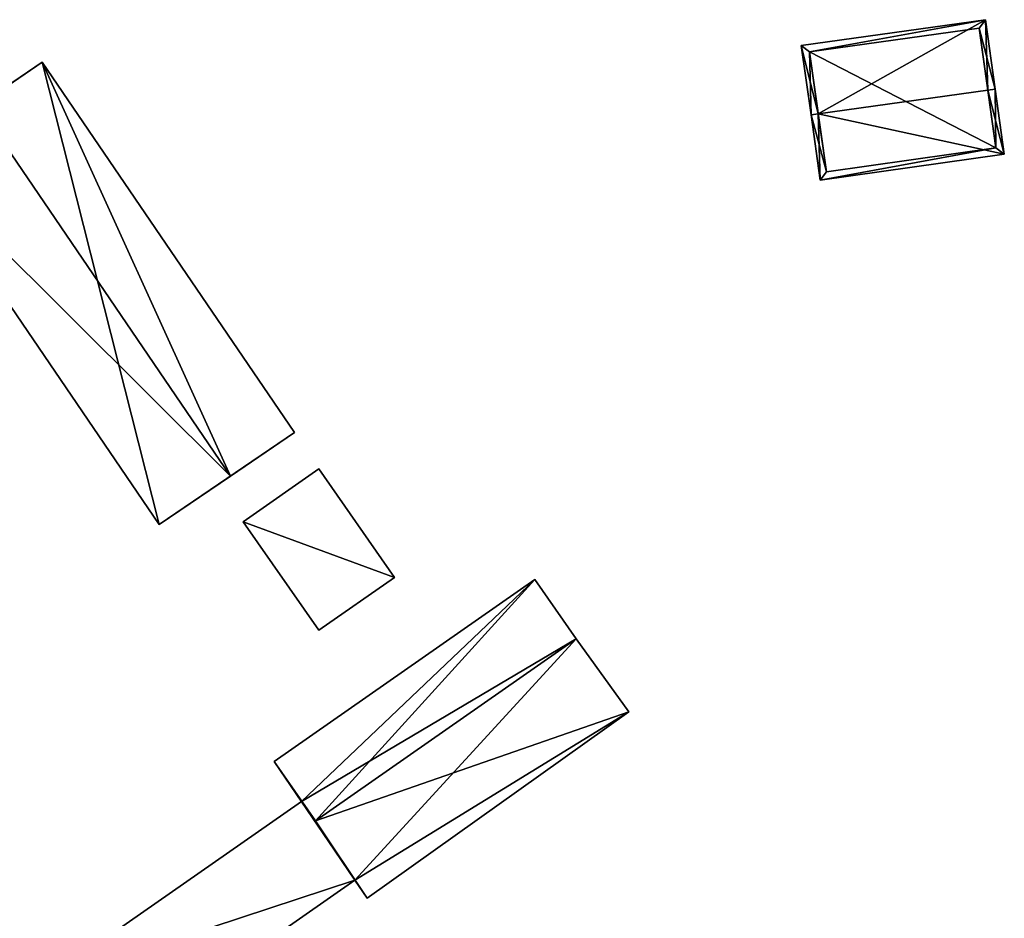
# Model space of a CAD drawing. Header units: inches. Extents: x 2523744 to 2528136, y 1148995 to 1152010.
# Tile 189 of 256: x 2526758 to 2526825, y 1151500 to 1151561. Entities that reach past the tile are written whole.
import ezdxf

# ---------------------------------------------------------------- set-up
doc = ezdxf.new("R2010")
doc.units = ezdxf.units.IN
doc.header["$MEASUREMENT"] = 0
doc.layers.add('Gebaeude Einzelhaus', color=10, linetype='Continuous')

msp = doc.modelspace()

# ---------------------------------------------------------------- meshes
at = {"layer": 'Gebaeude Einzelhaus'}
mesh = msp.add_polyface(dxfattribs=at)
corners = [(2526812.05, 1151554.519, 406.457), (2526811.554, 1151554.449, 406.457), (2526812.175, 1151550.031, 404.466), (2526824.679, 1151551.788, 404.466), (2526823.564, 1151556.135, 406.457), (2526824.059, 1151556.205, 406.457), (2526823.398, 1151560.911, 404.466), (2526810.894, 1151559.155, 404.466), (2526824.114, 1151552.213, 404.689), (2526812.6, 1151550.596, 404.689), (2526822.973, 1151560.346, 404.676), (2526811.459, 1151558.73, 404.675), (2526824.114, 1151552.213, 398.685), (2526822.973, 1151560.346, 398.685), (2526811.459, 1151558.73, 398.685), (2526812.6, 1151550.596, 398.685)]
mesh.append_faces([[corners[k] for k in face] for face in [(0, 9, 1), (11, 0, 1), (7, 11, 1), (10, 11, 6), (6, 11, 7), (4, 10, 5), (8, 4, 5), (5, 10, 6), (3, 8, 5), (2, 9, 8), (1, 9, 2), (2, 8, 3), (0, 7, 1), (4, 6, 0), (0, 6, 7), (4, 5, 6), (0, 3, 4), (4, 3, 5), (0, 2, 3), (0, 1, 2)]], dxfattribs={"color": 13})
mesh.append_faces([[corners[k] for k in face] for face in [(12, 15, 14), (12, 14, 13), (8, 15, 12), (9, 15, 8), (14, 15, 0), (0, 15, 9), (11, 14, 0), (13, 14, 11), (10, 13, 11), (12, 13, 4), (4, 13, 10), (8, 12, 4)]], dxfattribs={"color": 41})
mesh = msp.add_polyface(dxfattribs=at)
corners = [(2526772.135, 1151529.939, 418.104), (2526759.358, 1151558.033, 416.556), (2526755.009, 1151555.07, 418.104), (2526776.483, 1151532.901, 416.556), (2526750.173, 1151551.774, 416.556), (2526767.299, 1151526.643, 416.556), (2526759.358, 1151558.033, 399.162), (2526750.173, 1151551.774, 399.162), (2526767.299, 1151526.643, 399.162), (2526776.483, 1151532.901, 399.162)]
mesh.append_faces([[corners[k] for k in face] for face in [(2, 4, 0), (0, 4, 5), (3, 1, 0), (0, 1, 2)]], dxfattribs={"color": 13})
mesh.append_faces([[corners[k] for k in face] for face in [(8, 6, 9), (8, 7, 6), (1, 3, 6), (6, 3, 9), (0, 9, 3), (0, 8, 9), (0, 5, 8), (5, 4, 8), (8, 4, 7), (2, 7, 4), (2, 6, 7), (2, 1, 6)]], dxfattribs={"color": 41})
mesh = msp.add_polyface(dxfattribs=at)
corners = [(2526783.273, 1151523.065, 403.912), (2526773.01, 1151526.838, 403.912), (2526778.141, 1151519.484, 403.912), (2526778.141, 1151530.419, 403.912), (2526778.141, 1151530.419, 398.571), (2526783.273, 1151523.065, 398.571), (2526773.01, 1151526.838, 398.571), (2526778.141, 1151519.484, 398.571)]
mesh.append_faces([[corners[k] for k in face] for face in [(3, 1, 0), (0, 1, 2)]], dxfattribs={"color": 13})
mesh.append_faces([[corners[k] for k in face] for face in [(5, 7, 6), (5, 6, 4), (0, 7, 5), (2, 7, 0), (6, 7, 1), (1, 7, 2), (4, 6, 3), (3, 6, 1), (5, 4, 0), (0, 4, 3)]], dxfattribs={"color": 41})
mesh = msp.add_polyface(dxfattribs=at)
corners = [(2526792.805, 1151522.925, 410.72), (2526775.101, 1151510.57, 410.72), (2526777.91, 1151506.545, 412.159), (2526795.614, 1151518.9, 412.159), (2526799.176, 1151513.935, 410.43), (2526781.411, 1151501.287, 410.372), (2526759.225, 1151495.478, 403.414), (2526762.924, 1151490.178, 403.414), (2526780.585, 1151502.502, 403.414), (2526776.952, 1151507.847, 403.414), (2526799.176, 1151513.935, 398.141), (2526781.411, 1151501.287, 398.141), (2526795.614, 1151518.9, 398.141), (2526792.805, 1151522.925, 398.141), (2526775.101, 1151510.57, 398.141), (2526776.952, 1151507.847, 398.141), (2526780.585, 1151502.502, 398.141), (2526759.225, 1151495.478, 398.141), (2526762.924, 1151490.178, 398.141)]
mesh.append_faces([[corners[k] for k in face] for face in [(6, 8, 9), (6, 7, 8), (1, 5, 2), (5, 4, 2), (2, 4, 3), (0, 2, 3), (0, 1, 2)]], dxfattribs={"color": 13})
mesh.append_faces([[corners[k] for k in face] for face in [(15, 16, 17), (17, 16, 18), (18, 16, 7), (7, 16, 8), (7, 6, 18), (18, 6, 17), (6, 9, 17), (17, 9, 15), (12, 15, 13), (13, 15, 14), (10, 16, 12), (12, 16, 15), (10, 11, 16), (11, 8, 16), (9, 14, 15), (9, 1, 14), (11, 5, 8), (8, 5, 9), (9, 5, 1), (1, 0, 14), (14, 0, 13), (0, 12, 13), (0, 3, 12), (3, 4, 12), (12, 4, 10), (4, 5, 10), (10, 5, 11)]], dxfattribs={"color": 41})

doc.saveas('drawing.dxf')
